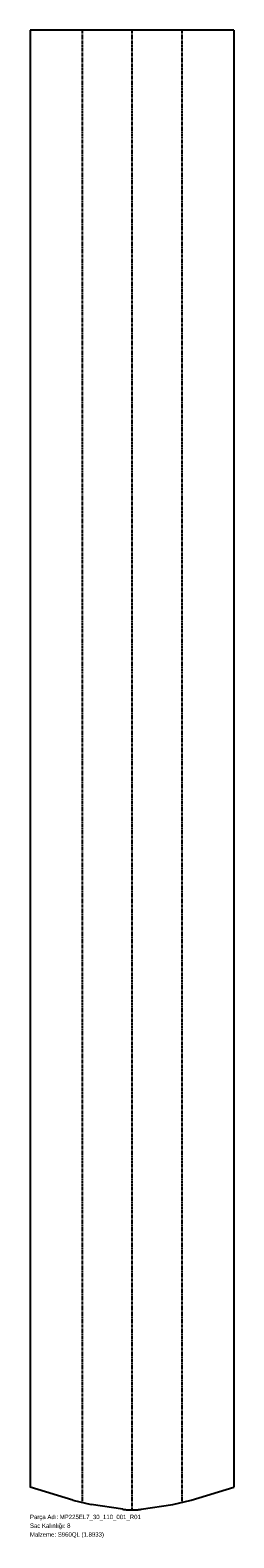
# Model space of a CAD drawing. Header units: millimetres. Extents: x 0 to 560, y -75 to 4052.
import ezdxf

# ---------------------------------------------------------------- set-up
doc = ezdxf.new("R2010")
doc.units = ezdxf.units.MM
for name, pattern in [('SLD-İki-Kısa-Kesik-Çizgili-Uzun-Kesik-Çizgi', [15.748, 8.128, -1.524, 1.524, -1.524, 1.524, -1.524]), ('SLD-Katı', [0]), ('SLD-Sürekli', [0])]:
    doc.linetypes.add(name, pattern=pattern)
doc.layers.add('METIN', color=96, linetype='SLD-Katı')
doc.styles.add('SLDTEXTSTYLE0', font='ARIAL.TTF', dxfattribs={"width": 0.948, "bigfont": 'bigfont'})
doc.styles.add('SLDTEXTSTYLE1', font='ARIAL.TTF', dxfattribs={"width": 0.948})

msp = doc.modelspace()

# ---------------------------------------------------------------- linework, layer by layer
at = {"color": 7, "linetype": 'SLD-Sürekli', "lineweight": 25}
for p, q in [((0.4, 4052.1), (0.4, 63.9)), ((559.6, 4052.1), (0.4, 4052.1)), ((559.6, 4052.1), (559.6, 63.9)), ((117.7, 28.1), (0.4, 63.9)), ((442.3, 28.1), (559.6, 63.9)), ((117.7, 28.1), (168.2, 16.2)), ((254.8, 2.9), (168.2, 16.2)), ((305.3, 2.9), (391.9, 16.2)), ((391.9, 16.2), (442.3, 28.1))]:
    msp.add_line(p, q, dxfattribs=at)
at = {"color": 7, "linetype": 'SLD-İki-Kısa-Kesik-Çizgili-Uzun-Kesik-Çizgi'}
for p, q in [((142.9, 4052.1), (142.9, 22.1)), ((280, 4052.1), (280, 1.1)), ((417.1, 4052.1), (417.1, 22.1))]:
    msp.add_line(p, q, dxfattribs=at)
at = {"color": 7, "linetype": 'SLD-Sürekli', "lineweight": 25}
msp.add_open_spline([(254.8, 2.9), (257, 2.6), (259.1, 2.4), (262.2, 2), (263.3, 1.9), (264.8, 1.8), (265.3, 1.7), (266.1, 1.7), (266.4, 1.6), (266.7, 1.6), (266.9, 1.6), (267.1, 1.6), (267.2, 1.6), (271.6, 1.2), (275.8, 1.1), (282.1, 1.1), (284.2, 1.1), (287.4, 1.2), (288.4, 1.3), (290, 1.4), (290.6, 1.4), (291.6, 1.5), (292.1, 1.5), (293.7, 1.6), (294.8, 1.7), (296.3, 1.9), (296.9, 1.9), (297.7, 2), (297.9, 2), (298.4, 2.1), (298.7, 2.1), (300.9, 2.3), (303, 2.6), (305.3, 2.9)], degree=3, knots=[0, 0, 0, 0, 0.125, 0.125, 0.1875, 0.1875, 0.21875, 0.21875, 0.234375, 0.234375, 0.242188, 0.242188, 0.25, 0.25, 0.5, 0.5, 0.625, 0.625, 0.6875, 0.6875, 0.71875, 0.71875, 0.75, 0.75, 0.8125, 0.8125, 0.84375, 0.84375, 0.859375, 0.859375, 0.875, 0.875, 1, 1, 1, 1], dxfattribs=at)

# ---------------------------------------------------------------- texts
at = {"layer": 'METIN', "char_height": 12, "attachment_point": 1}
for s, insert, style in [('Sac Kalınlığı: 8', (0, -36), 'SLDTEXTSTYLE0'), ('Parça Adı: MP225EL7_30_110_001_R01', (0, -12), 'SLDTEXTSTYLE0'), ('Malzeme: S960QL (1.8933)', (0, -60), 'SLDTEXTSTYLE1')]:
    msp.add_mtext(s, dxfattribs=dict(at, insert=insert, style=style))

doc.saveas('drawing.dxf')
